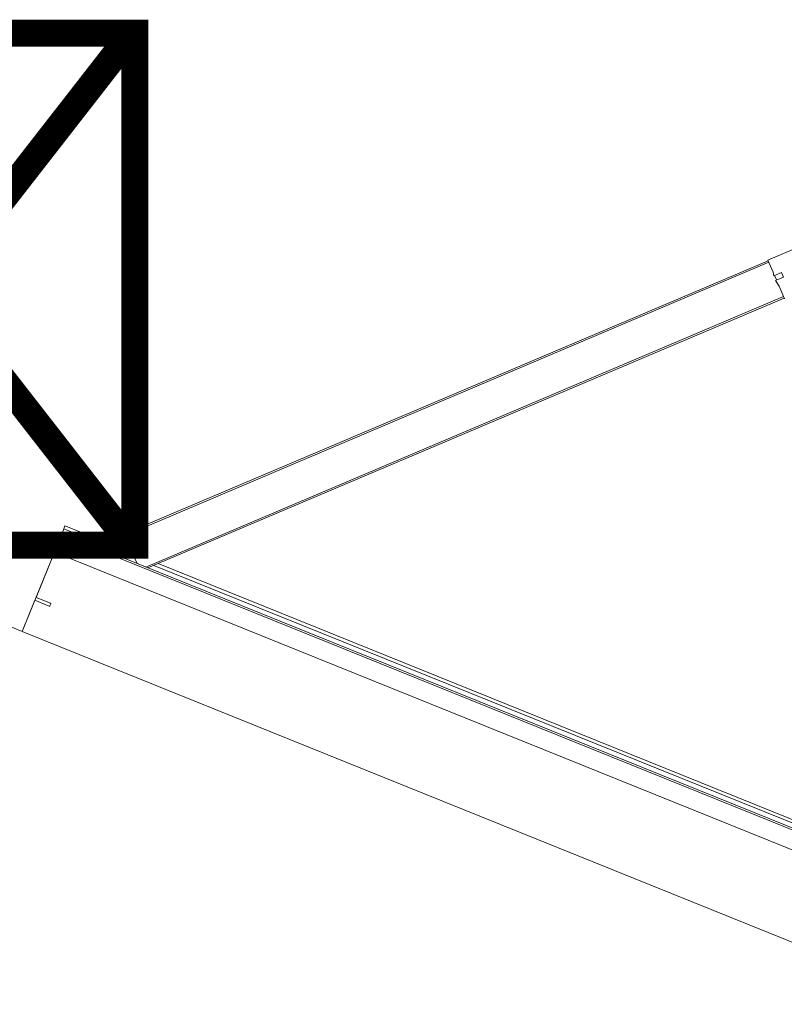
# Model space of a CAD drawing. Header units: millimetres. Extents: x 1512 to 2105, y 794 to 1149.
# Tile 133 of 256: x 1683.459 to 1684.365, y 1079.195 to 1080.363. Entities that reach past the tile are written whole.
import ezdxf

# ---------------------------------------------------------------- set-up
doc = ezdxf.new("R2010")
doc.units = ezdxf.units.MM
doc.layers.add('A-DOOR', color=31, linetype='Continuous', lineweight=9)
doc.styles.get("Standard").update_dxf_attribs({"font": 'arial.ttf'})

# ---------------------------------------------------------------- blocks, each defined once
blk = doc.blocks.new('5-panel_Bi-fold_external_door_10806 - Type 1-225860-همکف')
at = {"layer": 'A-DOOR'}
for p, q in [((-1.6227, 0.7434), (-1.6764, 0.6897)), ((-1.6764, 0.6897), (-1.6652, 0.6785)), ((-1.6757, 0.689), (-2.262, 0.1027)), ((-1.6743, 0.6876), (-2.2606, 0.1012)), ((-1.6757, 0.689), (-1.6743, 0.6876)), ((-1.6652, 0.6785), (-1.6632, 0.675)), ((-1.6632, 0.675), (-1.6561, 0.6821)), ((-1.6518, 0.6779), (-1.6592, 0.6705)), ((-1.6561, 0.6821), (-1.6518, 0.6779)), ((-1.6624, 0.6757), (-1.6582, 0.6715)), ((-1.6592, 0.6705), (-1.6526, 0.6659)), ((-1.6526, 0.6659), (-1.641, 0.6543)), ((-1.6432, 0.6565), (-2.2239, 0.0757)), ((-1.6417, 0.655), (-2.2211, 0.0757)), ((-1.6432, 0.6565), (-1.6417, 0.655)), ((-2.2627, 0.1034), (-2.2904, 0.0757)), ((-2.2516, 0.0922), (-2.2627, 0.1034)), ((-2.2606, 0.1012), (-2.262, 0.1027)), ((-2.281, 0.0851), (-2.331, 0.0851)), ((-2.331, 0.0811), (-2.331, 0.0851)), ((-2.2551, 0.083), (-2.248, 0.0901)), ((-2.2509, 0.0788), (-2.2551, 0.083)), ((-2.248, 0.0901), (-2.2516, 0.0922)), ((-2.2435, 0.0861), (-2.2509, 0.0788)), ((-2.2445, 0.0851), (-2.2488, 0.0894)), ((-2.2389, 0.0796), (-2.2435, 0.0861)), ((-0.94, 0.0851), (-2.2117, 0.0851)), ((-2.331, 0.0811), (-2.285, 0.0811)), ((-2.331, 0.0801), (-2.331, 0.0811)), ((-2.331, 0.0755), (-2.331, 0.0801)), ((2.581, 0.0759), (-2.331, 0.0759)), ((-2.331, 0.0755), (-2.331, 0.0759)), ((-2.331, 0.0743), (-2.331, 0.0755)), ((-2.331, 0.0737), (-2.331, 0.0743)), ((2.581, 0.0737), (-2.331, 0.0737)), ((-2.331, 0.0693), (-2.331, 0.0737)), ((-2.2351, 0.0757), (-2.2389, 0.0796)), ((-2.2157, 0.0811), (-0.936, 0.0811)), ((-2.3325, 0.0594), (-2.3325, 0.0569)), ((-2.3325, 0.0594), (-2.3325, 0.0569)), ((-2.3325, 0.0594), (-2.3325, 0.0569)), ((-2.3325, 0.0594), (-2.3325, 0.0569)), ((-2.331, 0.0538), (-2.331, 0.0693)), ((-2.331, 0.0516), (-2.375, 0.0516)), ((-2.375, 0.0516), (-2.375, -0.05)), ((-2.3461, 0.0569), (-2.3469, 0.0569)), ((-2.3461, 0.0569), (-2.3469, 0.0569)), ((-2.3461, 0.0553), (-2.3461, 0.0569)), ((-2.3461, 0.0553), (-2.3461, 0.0569)), ((-2.335, 0.0553), (-2.3461, 0.0553)), ((-2.331, 0.0569), (-2.335, 0.0569)), ((-2.335, 0.0569), (-2.335, 0.0553)), ((-2.331, 0.0516), (-2.331, 0.0538)), ((-2.331, -0.05), (-2.331, 0.0516)), ((-2.331, 0.0516), (2.581, 0.0516)), ((-2.331, -0.0065), (-2.331, 0.0516)), ((-2.3125, -0.0065), (-2.331, -0.0065)), ((-2.331, -0.05), (-2.331, -0.0102)), ((-2.331, -0.0102), (-2.3125, -0.0102)), ((-2.312, -0.0097), (-2.312, -0.007)), ((-2.375, -0.05), (-2.331, -0.05)), ((-2.331, -0.05), (2.581, -0.05))]:
    blk.add_line(p, q, dxfattribs=at)
at = {"layer": 'A-DOOR', "flags": 128}
blk.add_lwpolyline([(-2.3312, 0.0727), (-2.3315, 0.0725), (-2.3317, 0.0724), (-2.332, 0.0722), (-2.3323, 0.072), (-2.3325, 0.0718), (-2.3328, 0.0716), (-2.333, 0.0714), (-2.3332, 0.0712), (-2.3335, 0.0709), (-2.3337, 0.0707), (-2.3339, 0.0704), (-2.3341, 0.0702), (-2.3342, 0.0699), (-2.3344, 0.0696), (-2.3346, 0.0694), (-2.3347, 0.0691), (-2.3348, 0.0688), (-2.335, 0.0685), (-2.3351, 0.0682), (-2.3352, 0.0679), (-2.3352, 0.0676), (-2.3353, 0.0673), (-2.3354, 0.067), (-2.3354, 0.0666), (-2.3355, 0.0663), (-2.3355, 0.066), (-2.3355, 0.0657), (-2.3355, 0.0654), (-2.3355, 0.065), (-2.3355, 0.0647), (-2.3354, 0.0644), (-2.3354, 0.0641), (-2.3353, 0.0638), (-2.3352, 0.0635), (-2.3351, 0.0632), (-2.335, 0.0629), (-2.3349, 0.0626), (-2.3348, 0.0623), (-2.3346, 0.062), (-2.3345, 0.0617), (-2.3343, 0.0614), (-2.3342, 0.0612), (-2.334, 0.0609), (-2.3338, 0.0606), (-2.3336, 0.0604), (-2.3334, 0.0602), (-2.3331, 0.0599), (-2.3329, 0.0597), (-2.3327, 0.0595), (-2.3324, 0.0593), (-2.3322, 0.0591), (-2.3319, 0.0589), (-2.3316, 0.0587), (-2.3313, 0.0586), (-2.3311, 0.0584)], dxfattribs=at)
blk.add_lwpolyline([(-2.3312, 0.0727), (-2.3315, 0.0725), (-2.3317, 0.0724), (-2.332, 0.0722), (-2.3323, 0.072), (-2.3325, 0.0718), (-2.3328, 0.0716), (-2.333, 0.0714), (-2.3332, 0.0712), (-2.3335, 0.0709), (-2.3337, 0.0707), (-2.3339, 0.0704), (-2.3341, 0.0702), (-2.3342, 0.0699), (-2.3344, 0.0696), (-2.3346, 0.0694), (-2.3347, 0.0691), (-2.3348, 0.0688), (-2.335, 0.0685), (-2.3351, 0.0682), (-2.3352, 0.0679), (-2.3352, 0.0676), (-2.3353, 0.0673), (-2.3354, 0.067), (-2.3354, 0.0666), (-2.3355, 0.0663), (-2.3355, 0.066), (-2.3355, 0.0657), (-2.3355, 0.0654), (-2.3355, 0.065), (-2.3355, 0.0647), (-2.3354, 0.0644), (-2.3354, 0.0641), (-2.3353, 0.0638), (-2.3352, 0.0635), (-2.3351, 0.0632), (-2.335, 0.0629), (-2.3349, 0.0626), (-2.3348, 0.0623), (-2.3346, 0.062), (-2.3345, 0.0617), (-2.3343, 0.0614), (-2.3342, 0.0612), (-2.334, 0.0609), (-2.3338, 0.0606), (-2.3336, 0.0604), (-2.3334, 0.0602), (-2.3331, 0.0599), (-2.3329, 0.0597), (-2.3327, 0.0595), (-2.3324, 0.0593), (-2.3322, 0.0591), (-2.3319, 0.0589), (-2.3316, 0.0587), (-2.3313, 0.0586), (-2.3311, 0.0584)], dxfattribs=at)
blk.add_lwpolyline([(-2.3312, 0.0727), (-2.3315, 0.0725), (-2.3317, 0.0724), (-2.332, 0.0722), (-2.3323, 0.072), (-2.3325, 0.0718), (-2.3328, 0.0716), (-2.333, 0.0714), (-2.3332, 0.0712), (-2.3335, 0.0709), (-2.3337, 0.0707), (-2.3339, 0.0704), (-2.3341, 0.0702), (-2.3342, 0.0699), (-2.3344, 0.0696), (-2.3346, 0.0694), (-2.3347, 0.0691), (-2.3348, 0.0688), (-2.335, 0.0685), (-2.3351, 0.0682), (-2.3352, 0.0679), (-2.3352, 0.0676), (-2.3353, 0.0673), (-2.3354, 0.067), (-2.3354, 0.0666), (-2.3355, 0.0663), (-2.3355, 0.066), (-2.3355, 0.0657), (-2.3355, 0.0654), (-2.3355, 0.065), (-2.3355, 0.0647), (-2.3354, 0.0644), (-2.3354, 0.0641), (-2.3353, 0.0638), (-2.3352, 0.0635), (-2.3351, 0.0632), (-2.335, 0.0629), (-2.3349, 0.0626), (-2.3348, 0.0623), (-2.3346, 0.062), (-2.3345, 0.0617), (-2.3343, 0.0614), (-2.3342, 0.0612), (-2.334, 0.0609), (-2.3338, 0.0606), (-2.3336, 0.0604), (-2.3334, 0.0602), (-2.3331, 0.0599), (-2.3329, 0.0597), (-2.3327, 0.0595), (-2.3324, 0.0593), (-2.3322, 0.0591), (-2.3319, 0.0589), (-2.3316, 0.0587), (-2.3313, 0.0586), (-2.3311, 0.0584)], dxfattribs=at)
blk.add_lwpolyline([(-2.3312, 0.0727), (-2.3315, 0.0725), (-2.3317, 0.0724), (-2.332, 0.0722), (-2.3323, 0.072), (-2.3325, 0.0718), (-2.3328, 0.0716), (-2.333, 0.0714), (-2.3332, 0.0712), (-2.3335, 0.0709), (-2.3337, 0.0707), (-2.3339, 0.0704), (-2.3341, 0.0702), (-2.3342, 0.0699), (-2.3344, 0.0696), (-2.3346, 0.0694), (-2.3347, 0.0691), (-2.3348, 0.0688), (-2.335, 0.0685), (-2.3351, 0.0682), (-2.3352, 0.0679), (-2.3352, 0.0676), (-2.3353, 0.0673), (-2.3354, 0.067), (-2.3354, 0.0666), (-2.3355, 0.0663), (-2.3355, 0.066), (-2.3355, 0.0657), (-2.3355, 0.0654), (-2.3355, 0.065), (-2.3355, 0.0647), (-2.3354, 0.0644), (-2.3354, 0.0641), (-2.3353, 0.0638), (-2.3352, 0.0635), (-2.3351, 0.0632), (-2.335, 0.0629), (-2.3349, 0.0626), (-2.3348, 0.0623), (-2.3346, 0.062), (-2.3345, 0.0617), (-2.3343, 0.0614), (-2.3342, 0.0612), (-2.334, 0.0609), (-2.3338, 0.0606), (-2.3336, 0.0604), (-2.3334, 0.0602), (-2.3331, 0.0599), (-2.3329, 0.0597), (-2.3327, 0.0595), (-2.3324, 0.0593), (-2.3322, 0.0591), (-2.3319, 0.0589), (-2.3316, 0.0587), (-2.3313, 0.0586), (-2.3311, 0.0584)], dxfattribs=at)
blk.add_lwpolyline([(-2.3312, 0.0727), (-2.3315, 0.0725), (-2.3317, 0.0724), (-2.332, 0.0722), (-2.3323, 0.072), (-2.3325, 0.0718), (-2.3328, 0.0716), (-2.333, 0.0714), (-2.3332, 0.0712), (-2.3335, 0.0709), (-2.3337, 0.0707), (-2.3339, 0.0704), (-2.3341, 0.0702), (-2.3342, 0.0699), (-2.3344, 0.0696), (-2.3346, 0.0694), (-2.3347, 0.0691), (-2.3348, 0.0688), (-2.335, 0.0685), (-2.3351, 0.0682), (-2.3352, 0.0679), (-2.3352, 0.0676), (-2.3353, 0.0673), (-2.3354, 0.067), (-2.3354, 0.0666), (-2.3355, 0.0663), (-2.3355, 0.066), (-2.3355, 0.0657), (-2.3355, 0.0654), (-2.3355, 0.065), (-2.3355, 0.0647), (-2.3354, 0.0644), (-2.3354, 0.0641), (-2.3353, 0.0638), (-2.3352, 0.0635), (-2.3351, 0.0632), (-2.335, 0.0629), (-2.3349, 0.0626), (-2.3348, 0.0623), (-2.3346, 0.062), (-2.3345, 0.0617), (-2.3343, 0.0614), (-2.3342, 0.0612), (-2.334, 0.0609), (-2.3338, 0.0606), (-2.3336, 0.0604), (-2.3334, 0.0602), (-2.3331, 0.0599), (-2.3329, 0.0597), (-2.3327, 0.0595), (-2.3324, 0.0593), (-2.3322, 0.0591), (-2.3319, 0.0589), (-2.3316, 0.0587), (-2.3313, 0.0586), (-2.3311, 0.0584)], dxfattribs=at)
blk.add_lwpolyline([(-2.3312, 0.0727), (-2.3315, 0.0725), (-2.3317, 0.0724), (-2.332, 0.0722), (-2.3323, 0.072), (-2.3325, 0.0718), (-2.3328, 0.0716), (-2.333, 0.0714), (-2.3332, 0.0712), (-2.3335, 0.0709), (-2.3337, 0.0707), (-2.3339, 0.0704), (-2.3341, 0.0702), (-2.3342, 0.0699), (-2.3344, 0.0696), (-2.3346, 0.0694), (-2.3347, 0.0691), (-2.3348, 0.0688), (-2.335, 0.0685), (-2.3351, 0.0682), (-2.3352, 0.0679), (-2.3352, 0.0676), (-2.3353, 0.0673), (-2.3354, 0.067), (-2.3354, 0.0666), (-2.3355, 0.0663), (-2.3355, 0.066), (-2.3355, 0.0657), (-2.3355, 0.0654), (-2.3355, 0.065), (-2.3355, 0.0647), (-2.3354, 0.0644), (-2.3354, 0.0641), (-2.3353, 0.0638), (-2.3352, 0.0635), (-2.3351, 0.0632), (-2.335, 0.0629), (-2.3349, 0.0626), (-2.3348, 0.0623), (-2.3346, 0.062), (-2.3345, 0.0617), (-2.3343, 0.0614), (-2.3342, 0.0612), (-2.334, 0.0609), (-2.3338, 0.0606), (-2.3336, 0.0604), (-2.3334, 0.0602), (-2.3331, 0.0599), (-2.3329, 0.0597), (-2.3327, 0.0595), (-2.3324, 0.0593), (-2.3322, 0.0591), (-2.3319, 0.0589), (-2.3316, 0.0587), (-2.3313, 0.0586), (-2.3311, 0.0584)], dxfattribs=at)
blk.add_lwpolyline([(-2.3312, 0.0727), (-2.3315, 0.0725), (-2.3317, 0.0724), (-2.332, 0.0722), (-2.3323, 0.072), (-2.3325, 0.0718), (-2.3328, 0.0716), (-2.333, 0.0714), (-2.3332, 0.0712), (-2.3335, 0.0709), (-2.3337, 0.0707), (-2.3339, 0.0704), (-2.3341, 0.0702), (-2.3342, 0.0699), (-2.3344, 0.0696), (-2.3346, 0.0694), (-2.3347, 0.0691), (-2.3348, 0.0688), (-2.335, 0.0685), (-2.3351, 0.0682), (-2.3352, 0.0679), (-2.3352, 0.0676), (-2.3353, 0.0673), (-2.3354, 0.067), (-2.3354, 0.0666), (-2.3355, 0.0663), (-2.3355, 0.066), (-2.3355, 0.0657), (-2.3355, 0.0654), (-2.3355, 0.065), (-2.3355, 0.0647), (-2.3354, 0.0644), (-2.3354, 0.0641), (-2.3353, 0.0638), (-2.3352, 0.0635), (-2.3351, 0.0632), (-2.335, 0.0629), (-2.3349, 0.0626), (-2.3348, 0.0623), (-2.3346, 0.062), (-2.3345, 0.0617), (-2.3343, 0.0614), (-2.3342, 0.0612), (-2.334, 0.0609), (-2.3338, 0.0606), (-2.3336, 0.0604), (-2.3334, 0.0602), (-2.3331, 0.0599), (-2.3329, 0.0597), (-2.3327, 0.0595), (-2.3324, 0.0593), (-2.3322, 0.0591), (-2.3319, 0.0589), (-2.3316, 0.0587), (-2.3313, 0.0586), (-2.3311, 0.0584)], dxfattribs=at)
blk.add_lwpolyline([(-2.3312, 0.0727), (-2.3315, 0.0725), (-2.3317, 0.0724), (-2.332, 0.0722), (-2.3323, 0.072), (-2.3325, 0.0718), (-2.3328, 0.0716), (-2.333, 0.0714), (-2.3332, 0.0712), (-2.3335, 0.0709), (-2.3337, 0.0707), (-2.3339, 0.0704), (-2.3341, 0.0702), (-2.3342, 0.0699), (-2.3344, 0.0696), (-2.3346, 0.0694), (-2.3347, 0.0691), (-2.3348, 0.0688), (-2.335, 0.0685), (-2.3351, 0.0682), (-2.3352, 0.0679), (-2.3352, 0.0676), (-2.3353, 0.0673), (-2.3354, 0.067), (-2.3354, 0.0666), (-2.3355, 0.0663), (-2.3355, 0.066), (-2.3355, 0.0657), (-2.3355, 0.0654), (-2.3355, 0.065), (-2.3355, 0.0647), (-2.3354, 0.0644), (-2.3354, 0.0641), (-2.3353, 0.0638), (-2.3352, 0.0635), (-2.3351, 0.0632), (-2.335, 0.0629), (-2.3349, 0.0626), (-2.3348, 0.0623), (-2.3346, 0.062), (-2.3345, 0.0617), (-2.3343, 0.0614), (-2.3342, 0.0612), (-2.334, 0.0609), (-2.3338, 0.0606), (-2.3336, 0.0604), (-2.3334, 0.0602), (-2.3331, 0.0599), (-2.3329, 0.0597), (-2.3327, 0.0595), (-2.3324, 0.0593), (-2.3322, 0.0591), (-2.3319, 0.0589), (-2.3316, 0.0587), (-2.3313, 0.0586), (-2.3311, 0.0584)], dxfattribs=at)
at = {"layer": 'A-DOOR'}
for centre, radius, start, end in [((-2.3275, 0.0656), 0.007, 124.641, 235.359), ((-2.3275, 0.0656), 0.008, 231.3178, 244.0452), ((-2.3275, 0.0656), 0.008, 231.3178, 244.0452), ((-2.3275, 0.0656), 0.008, 231.3178, 244.0452), ((-2.3275, 0.0656), 0.008, 231.3178, 244.0452), ((-2.3469, 0.0499), 0.007, 90, 159.7478), ((-2.3469, 0.0499), 0.007, 90, 159.7478), ((-2.353, 0.0521), 0.0005, 159.7478, 270), ((-2.353, 0.0521), 0.0005, 159.7478, 270), ((-2.3125, -0.007), 0.0005, 0, 90), ((-2.3125, -0.0097), 0.0005, 270, 0)]:
    blk.add_arc(centre, radius, start, end, dxfattribs=at)

msp = doc.modelspace()

# ---------------------------------------------------------------- block references
at = {"layer": 'A-DOOR', "rotation": 337.9999999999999}
msp.add_blockref('5-panel_Bi-fold_external_door_10806 - Type 1-225860-همکف', (1685.642, 1078.8104), dxfattribs=at)

# ---------------------------------------------------------------- texts
at = {"insert": (1679.1991, 1080.269), "char_height": 0.468744, "attachment_point": 1}
msp.add_mtext_dynamic_manual_height_columns('{\\fArial|b0|i0|c178|p34;اطلاعات و پذیرش}', width=3.511157, gutter_width=12.5, heights=[0], dxfattribs=at)

doc.saveas('drawing.dxf')
